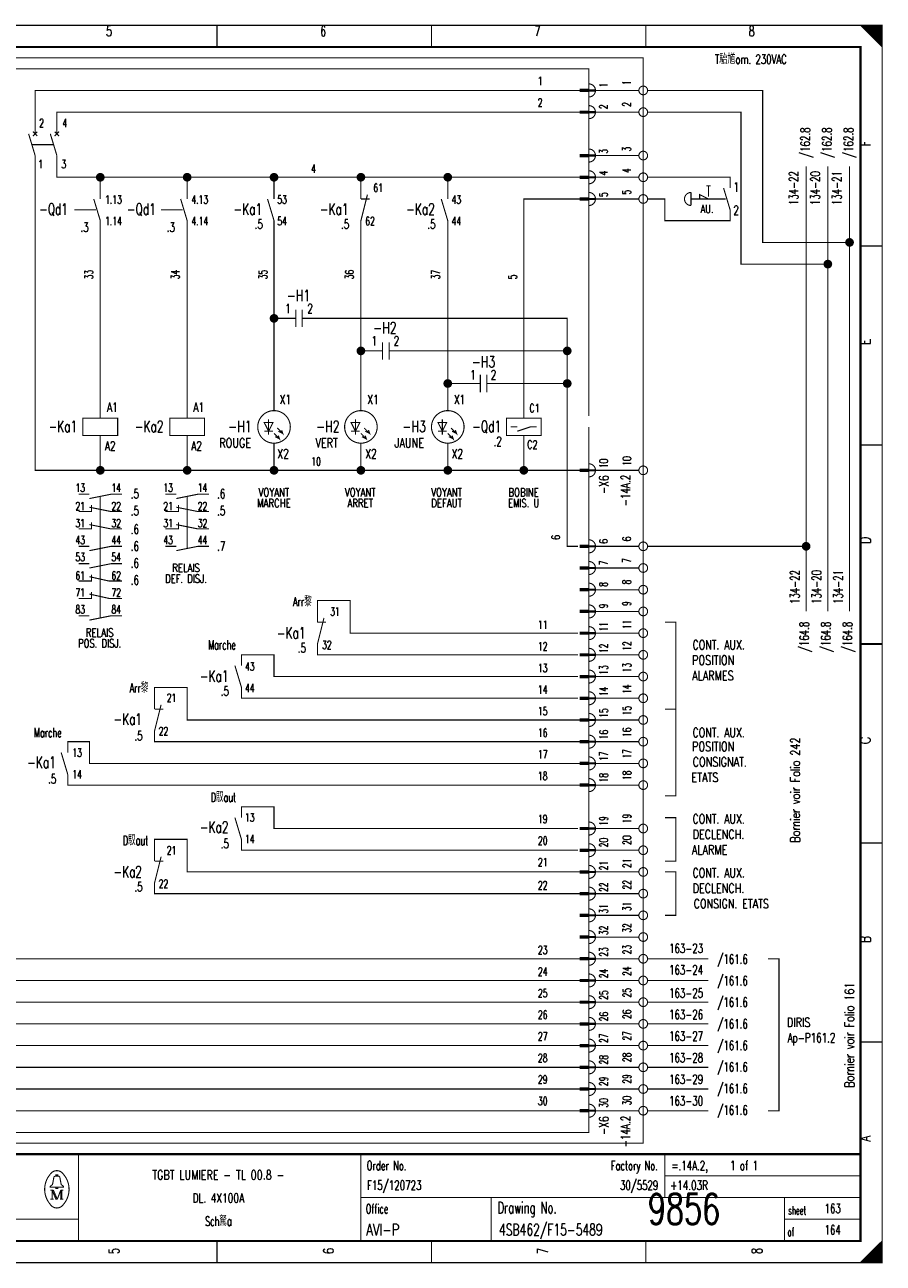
# Model space of a CAD drawing. Header units: centimetres. Extents: x 0 to 491, y -1040 to 69.
# Tile 67 of 181: x 171 to 191, y -640 to -611. Entities that reach past the tile are written whole.
import ezdxf
from ezdxf.enums import TextEntityAlignment as Align

# ---------------------------------------------------------------- set-up
doc = ezdxf.new("R2010")
doc.units = ezdxf.units.CM
doc.header["$MEASUREMENT"] = 0
doc.linetypes.add('GESTRICHELT', pattern=[3.75, 3, -0.75])
doc.layers.get('0').update_dxf_attribs({"color": 9, "linetype": 'CONTINUOUS'})
doc.layers.add('0L', color=7, linetype='CONTINUOUS')
doc.styles.get("Standard").update_dxf_attribs({"font": 'romans.shx', "bigfont": 'TXT.shx'})

# ---------------------------------------------------------------- blocks, each defined once
blk = doc.blocks.new('BCIRCLE_FILLED')
at = {"color": 0, "linetype": 'Continuous', "const_width": 1, "flags": 128}
blk.add_lwpolyline([(0.5, 0, 1), (-0.5, 0, 1)], format="xyb", close=True, dxfattribs=at)

msp = doc.modelspace()

# ---------------------------------------------------------------- linework, layer by layer
at = {"color": 0, "const_width": 0.025, "flags": 128}
for points in [[(150, -625.75), (150, -611.5), (190.5, -611.5), (190.5, -640), (150, -640), (150, -625.75)], [(190, -611.5), (190.5, -612), (190.475, -611.975), (190.475, -611.5), (190.45, -611.5), (190.45, -611.95), (190.425, -611.925), (190.425, -611.5), (190.4, -611.5), (190.4, -611.9), (190.375, -611.875), (190.375, -611.5), (190.35, -611.5), (190.35, -611.85), (190.325, -611.825)], [(190.15, -611.65), (190.15, -611.5), (190.125, -611.5), (190.125, -611.625), (190.1, -611.6), (190.1, -611.5), (190.075, -611.5), (190.075, -611.575), (190.05, -611.55), (190.05, -611.5), (190.025, -611.5), (190.025, -611.525)], [(190.325, -611.825), (190.325, -611.5), (190.3, -611.5), (190.3, -611.8), (190.275, -611.775), (190.275, -611.5), (190.25, -611.5), (190.25, -611.75), (190.225, -611.725), (190.225, -611.5), (190.2, -611.5), (190.2, -611.7), (190.175, -611.675), (190.175, -611.5), (190.15, -611.5)], [(171, -614), (171, -613), (183.55, -613)], [(184.9, -613), (183.9, -613)], [(189.75, -616.5), (187.75, -616.5), (187.75, -613), (185.1, -613)], [(171.5, -614), (171.5, -613.5), (183.55, -613.5)], [(184.9, -613.5), (183.9, -613.5)], [(189.25, -617), (187.25, -617), (187.25, -613.5), (185.1, -613.5)], [(172.5, -621.75), (171, -621.75), (171, -614.5)], [(174.5, -615), (171.5, -615), (171.5, -614.5)], [(184.9, -614.5), (183.9, -614.5)], [(172.5, -615.5), (172.5, -615)], [(174.5, -615.5), (174.5, -615), (176.5, -615)], [(176.5, -615.5), (176.5, -615), (178.5, -615)], [(178.5, -615.5), (178.5, -615), (180.5, -615)], [(180.5, -615.5), (180.5, -615), (183.55, -615)], [(184.9, -615), (183.9, -615)], [(188.75, -625), (188.75, -614.75)], [(189.25, -625), (189.25, -614.75)], [(189.75, -625), (189.75, -614.75)], [(182.25, -620.55), (182.25, -615.5), (183.55, -615.5)], [(184.9, -615.5), (183.9, -615.5)], [(186.3, -615.5), (186.3, -615.4), (186.5, -615.5)], [(172.5, -620.55), (172.5, -616)], [(174.5, -620.55), (174.5, -616)], [(176.5, -620.375), (176.5, -616)], [(178.5, -620.375), (178.5, -616)], [(180.5, -620.375), (180.5, -616)], [(176.7, -618.25), (176.5, -618.25)], [(179.45, -619), (183.25, -619), (183.25, -618.25), (177.45, -618.25)], [(178.7, -619), (178.5, -619)], [(181.7, -619.75), (183.25, -619.75), (183.25, -619)], [(183.55, -634.5), (168.75, -634.5), (168.75, -619.25)], [(183.55, -634), (169.25, -634), (169.25, -619.25)], [(183.55, -633.5), (169.75, -633.5), (169.75, -619.25)], [(183.55, -633), (170.25, -633), (170.25, -619.25)], [(180.95, -619.75), (180.5, -619.75)], [(183.5, -623.5), (183.25, -623.5), (183.25, -619.75)], [(176.475, -620.65), (176.275, -620.65), (176.375, -620.85), (176.475, -620.65)], [(178.475, -620.65), (178.275, -620.65), (178.375, -620.85), (178.475, -620.65)], [(180.475, -620.65), (180.275, -620.65), (180.375, -620.85), (180.475, -620.65)], [(182.25, -620.55), (182.65, -620.55), (182.65, -620.95), (181.85, -620.95), (181.85, -620.55), (182.25, -620.55)], [(174.5, -621.75), (172.5, -621.75), (172.5, -620.95)], [(176.5, -621.75), (174.5, -621.75), (174.5, -620.95)], [(176.5, -620.9), (176.625, -621.025), (176.6, -620.95), (176.625, -621.025), (176.525, -620.975)], [(176.575, -620.775), (176.7, -620.9), (176.675, -620.825), (176.7, -620.9), (176.6, -620.85)], [(178.5, -620.9), (178.625, -621.025), (178.6, -620.95), (178.625, -621.025), (178.525, -620.975)], [(178.575, -620.775), (178.7, -620.9), (178.675, -620.825), (178.7, -620.9), (178.6, -620.85)], [(180.5, -620.9), (180.625, -621.025), (180.6, -620.95), (180.625, -621.025), (180.525, -620.975)], [(180.575, -620.775), (180.7, -620.9), (180.675, -620.825), (180.7, -620.9), (180.6, -620.85)], [(182.1, -620.85), (182.4, -620.75), (182.55, -620.75)], [(183.55, -621.75), (182.25, -621.75), (182.25, -620.95)], [(178.5, -621.75), (176.5, -621.75), (176.5, -621.125)], [(180.5, -621.75), (178.5, -621.75), (178.5, -621.125)], [(182.25, -621.75), (180.5, -621.75), (180.5, -621.125)], [(184.9, -621.75), (183.9, -621.75)], [(172.25, -622.4), (172.75, -622.3), (173, -622.3)], [(174.25, -622.4), (174.75, -622.3), (175, -622.3)], [(183.55, -635), (167.25, -635), (167.25, -622.5), (160.3, -622.5)], [(172, -622.7), (172.3, -622.7), (172.3, -622.55)], [(172.25, -622.6), (172.75, -622.7), (173, -622.7)], [(174, -622.7), (174.3, -622.7), (174.3, -622.55)], [(174.25, -622.6), (174.75, -622.7), (175, -622.7)], [(172, -623.1), (172.3, -623.1), (172.3, -622.95)], [(174, -623.1), (174.3, -623.1), (174.3, -622.95)], [(172.25, -623), (172.75, -623.1), (173, -623.1)], [(174.25, -623), (174.75, -623.1), (175, -623.1)], [(172.25, -623.6), (172.75, -623.5), (173, -623.5)], [(174.25, -623.6), (174.75, -623.5), (175, -623.5)], [(184.9, -623.5), (183.9, -623.5)], [(188.75, -623.5), (185.1, -623.5)], [(172.25, -624), (172.75, -623.9), (173, -623.9)], [(184.9, -624), (183.9, -624)], [(172, -624.3), (172.3, -624.3), (172.3, -624.15)], [(172.25, -624.2), (172.7, -624.3), (173, -624.3)], [(183.55, -635.5), (166.75, -635.5), (166.75, -624.5), (160.8, -624.5)], [(172, -624.7), (172.3, -624.7), (172.3, -624.55)], [(172.25, -624.6), (172.7, -624.7), (173, -624.7)], [(184.9, -624.5), (183.9, -624.5)], [(183.5, -625.5), (178.25, -625.5), (178.25, -624.75), (177.5, -624.75), (177.5, -625.25)], [(172.25, -625.2), (172.75, -625.1), (173, -625.1)], [(184.9, -625), (183.9, -625)], [(185.5, -627.25), (185.75, -627.25), (185.75, -625.25), (185.5, -625.25)], [(184.9, -625.5), (183.9, -625.5)], [(183.5, -626), (177.5, -626), (177.5, -625.75)], [(183.5, -626.5), (176.5, -626.5), (176.5, -626), (175.75, -626), (175.75, -626.25)], [(184.9, -626), (183.9, -626)], [(183.55, -636), (166.25, -636), (166.25, -626.5), (161.3, -626.5)], [(184.9, -626.5), (183.9, -626.5)], [(183.55, -627.5), (174.5, -627.5), (174.5, -626.75), (173.75, -626.75), (173.75, -627.25)], [(183.5, -627), (175.75, -627), (175.75, -626.75)], [(184.9, -627), (183.9, -627)], [(185.5, -627.25), (185.75, -627.25), (185.75, -629.25), (185.5, -629.25)], [(184.9, -627.5), (183.9, -627.5)], [(183.55, -628), (173.75, -628), (173.75, -627.75)], [(183.55, -636.5), (165.75, -636.5), (165.75, -628), (162.5, -628)], [(183.55, -628.5), (172.25, -628.5), (172.25, -628), (171.75, -628), (171.75, -628.25)], [(184.9, -628), (183.9, -628)], [(184.9, -628.5), (183.9, -628.5)], [(183.55, -629), (171.75, -629), (171.75, -628.75)], [(184.9, -629), (183.9, -629)], [(183.5, -630), (176.5, -630), (176.5, -629.5), (175.75, -629.5), (175.75, -629.75)], [(185.5, -629.75), (185.75, -629.75), (185.75, -630.75), (185.5, -630.75)], [(184.9, -630), (183.9, -630)], [(183.55, -631), (174.5, -631), (174.5, -630.25), (173.75, -630.25), (173.75, -630.75)], [(183.5, -630.5), (175.75, -630.5), (175.75, -630.25)], [(184.9, -630.5), (183.9, -630.5)], [(183.55, -631.5), (173.75, -631.5), (173.75, -631.25)], [(184.9, -631), (183.9, -631)], [(185.5, -631), (185.75, -631), (185.75, -632), (185.5, -632)], [(184.9, -631.5), (183.9, -631.5)], [(184.9, -632), (183.9, -632)], [(184.9, -632.5), (183.9, -632.5)], [(184.9, -633), (183.9, -633)], [(186.5, -633), (185.1, -633)], [(187.875, -633), (188.125, -633), (188.125, -636.5), (187.875, -636.5)], [(184.9, -633.5), (183.9, -633.5)], [(186.5, -633.5), (185.1, -633.5)], [(184.9, -634), (183.9, -634)], [(186.5, -634), (185.1, -634)], [(184.9, -634.5), (183.9, -634.5)], [(186.5, -634.5), (185.1, -634.5)], [(184.9, -635), (183.9, -635)], [(186.5, -635), (185.1, -635)], [(184.9, -635.5), (183.9, -635.5)], [(186.5, -635.5), (185.1, -635.5)], [(184.9, -636), (183.9, -636)], [(186.5, -636), (185.1, -636)], [(184.9, -636.5), (183.9, -636.5)], [(186.5, -636.5), (185.1, -636.5)], [(171.48, -638.26), (171.35, -638.26), (171.35, -638.24), (171.4, -638.2), (171.43, -638.04)], [(171.48, -638.01), (171.48, -637.98), (171.52, -637.98), (171.52, -638.01)], [(171.52, -638.26), (171.65, -638.26), (171.65, -638.24), (171.6, -638.2), (171.57, -638.04)], [(171.39, -638.33), (171.39, -638.54), (171.35, -638.54)], [(171.39, -638.33), (171.48, -638.54), (171.51, -638.54)], [(190.475, -639.525), (190.475, -640), (190.45, -640), (190.45, -639.55), (190.425, -639.575), (190.425, -640), (190.4, -640), (190.4, -639.6), (190.375, -639.625), (190.375, -640), (190.35, -640), (190.35, -639.65), (190.325, -639.675), (190.325, -640), (190.3, -640)], [(190.3, -640), (190.3, -639.7), (190.275, -639.725), (190.275, -640), (190.25, -640), (190.25, -639.75), (190.225, -639.775), (190.225, -640), (190.2, -640), (190.2, -639.8), (190.175, -639.825), (190.175, -640), (190.15, -640), (190.15, -639.85), (190.125, -639.875)], [(190.125, -639.875), (190.125, -640), (190.1, -640), (190.1, -639.9), (190.075, -639.925), (190.075, -640), (190.05, -640), (190.05, -639.95), (190.025, -639.975), (190.025, -640)]]:
    msp.add_lwpolyline(points, dxfattribs=at)
at = {"color": 0, "flags": 128}
for points, const_width in [([(150, -611.5), (190.5, -611.5), (190.5, -640), (150, -640)], 0.025), ([(150.5, -612), (190, -612), (190, -639.5), (150.5, -639.5)], 0.05), ([(150.5, -612), (190, -612), (190, -639.5), (150.5, -639.5)], 0.025), ([(183.75, -613.025), (183.55, -613.025), (183.55, -612.975), (183.75, -612.975)], 0.025), ([(183.75, -613.525), (183.55, -613.525), (183.55, -613.475), (183.75, -613.475)], 0.025), ([(183.75, -614.525), (183.55, -614.525), (183.55, -614.475), (183.75, -614.475)], 0.025), ([(183.75, -615.025), (183.55, -615.025), (183.55, -614.975), (183.75, -614.975)], 0.025), ([(183.75, -615.525), (183.55, -615.525), (183.55, -615.475), (183.75, -615.475)], 0.025), ([(172.1, -620.95), (172.9, -620.95), (172.9, -620.55), (172.1, -620.55)], 0.025), ([(174.1, -620.95), (174.9, -620.95), (174.9, -620.55), (174.1, -620.55)], 0.025), ([(183.75, -621.775), (183.55, -621.775), (183.55, -621.725), (183.75, -621.725)], 0.025), ([(183.75, -623.525), (183.55, -623.525), (183.55, -623.475), (183.75, -623.475)], 0.025), ([(183.75, -624.025), (183.55, -624.025), (183.55, -623.975), (183.75, -623.975)], 0.025), ([(183.75, -624.525), (183.55, -624.525), (183.55, -624.475), (183.75, -624.475)], 0.025), ([(183.75, -625.025), (183.55, -625.025), (183.55, -624.975), (183.75, -624.975)], 0.025), ([(183.75, -625.525), (183.55, -625.525), (183.55, -625.475), (183.75, -625.475)], 0.025), ([(183.75, -626.025), (183.55, -626.025), (183.55, -625.975), (183.75, -625.975)], 0.025), ([(183.75, -626.525), (183.55, -626.525), (183.55, -626.475), (183.75, -626.475)], 0.025), ([(183.75, -627.025), (183.55, -627.025), (183.55, -626.975), (183.75, -626.975)], 0.025), ([(183.75, -627.525), (183.55, -627.525), (183.55, -627.475), (183.75, -627.475)], 0.025), ([(183.75, -628.025), (183.55, -628.025), (183.55, -627.975), (183.75, -627.975)], 0.025), ([(183.75, -628.525), (183.55, -628.525), (183.55, -628.475), (183.75, -628.475)], 0.025), ([(183.75, -629.025), (183.55, -629.025), (183.55, -628.975), (183.75, -628.975)], 0.025), ([(183.75, -630.025), (183.55, -630.025), (183.55, -629.975), (183.75, -629.975)], 0.025), ([(183.75, -630.525), (183.55, -630.525), (183.55, -630.475), (183.75, -630.475)], 0.025), ([(183.75, -631.025), (183.55, -631.025), (183.55, -630.975), (183.75, -630.975)], 0.025), ([(183.75, -631.525), (183.55, -631.525), (183.55, -631.475), (183.75, -631.475)], 0.025), ([(183.75, -632.025), (183.55, -632.025), (183.55, -631.975), (183.75, -631.975)], 0.025), ([(183.75, -632.525), (183.55, -632.525), (183.55, -632.475), (183.75, -632.475)], 0.025), ([(183.75, -633.025), (183.55, -633.025), (183.55, -632.975), (183.75, -632.975)], 0.025), ([(183.75, -633.525), (183.55, -633.525), (183.55, -633.475), (183.75, -633.475)], 0.025), ([(183.75, -634.025), (183.55, -634.025), (183.55, -633.975), (183.75, -633.975)], 0.025), ([(183.75, -634.525), (183.55, -634.525), (183.55, -634.475), (183.75, -634.475)], 0.025), ([(183.75, -635.025), (183.55, -635.025), (183.55, -634.975), (183.75, -634.975)], 0.025), ([(183.75, -635.525), (183.55, -635.525), (183.55, -635.475), (183.75, -635.475)], 0.025), ([(183.75, -636.025), (183.55, -636.025), (183.55, -635.975), (183.75, -635.975)], 0.025), ([(183.75, -636.525), (183.55, -636.525), (183.55, -636.475), (183.75, -636.475)], 0.025), ([(171.48, -638.26), (171.52, -638.26), (171.52, -638.29), (171.48, -638.29)], 0.025)]:
    msp.add_lwpolyline(points, close=True, dxfattribs=dict(at, const_width=const_width))
at = {"color": 0}
for points, const_width in [([(175.188, -611.5), (175.188, -612)], 0.025), ([(180.125, -611.5), (180.125, -612)], 0.025), ([(185.062, -611.5), (185.062, -612)], 0.025), ([(183.55, -613), (183.75, -613)], 0.025), ([(183.55, -613.5), (183.75, -613.5)], 0.025), ([(170.85, -614), (171, -614.5)], 0.025), ([(171.05, -613.95), (170.95, -614.05)], 0.025), ([(170.95, -613.95), (171.05, -614.05)], 0.025), ([(171.35, -614), (171.5, -614.5)], 0.025), ([(171.55, -613.95), (171.45, -614.05)], 0.025), ([(171.45, -613.95), (171.55, -614.05)], 0.025), ([(183.55, -614.5), (183.75, -614.5)], 0.025), ([(183.55, -615), (183.75, -615)], 0.025), ([(186.45, -615.2), (186.55, -615.2)], 0.025), ([(186.85, -615.25), (187, -615.75)], 0.025), ([(172.35, -615.5), (172.5, -616)], 0.025), ([(174.35, -615.5), (174.5, -616)], 0.025), ([(176.35, -615.5), (176.5, -616)], 0.025), ([(178.65, -615.4), (178.5, -616)], 0.025), ([(178.5, -615.5), (178.7, -615.5)], 0.025), ([(180.35, -615.5), (180.5, -616)], 0.025), ([(183.55, -615.5), (183.75, -615.5)], 0.025), ([(186.1, -615.35), (186.1, -615.65)], 0.025), ([(190.5, -616.584), (190, -616.584)], 0.025), ([(177, -618.05), (177, -618.45)], 0.025), ([(177.15, -618.05), (177.15, -618.45)], 0.025), ([(177, -618.25), (176.7, -618.25)], 0.025), ([(177.15, -618.25), (177.45, -618.25)], 0.025), ([(179, -619), (178.7, -619)], 0.025), ([(179, -618.8), (179, -619.2)], 0.025), ([(179.15, -618.8), (179.15, -619.2)], 0.025), ([(179.15, -619), (179.45, -619)], 0.025), ([(181.25, -619.55), (181.25, -619.95)], 0.025), ([(181.4, -619.55), (181.4, -619.95)], 0.025), ([(181.25, -619.75), (180.95, -619.75)], 0.025), ([(181.4, -619.75), (181.7, -619.75)], 0.025), ([(176.375, -620.575), (176.375, -620.925)], 0.025), ([(178.375, -620.575), (178.375, -620.925)], 0.025), ([(180.375, -620.575), (180.375, -620.925)], 0.025), ([(176.275, -620.85), (176.475, -620.85)], 0.025), ([(178.275, -620.85), (178.475, -620.85)], 0.025), ([(180.275, -620.85), (180.475, -620.85)], 0.025), ([(181.95, -620.75), (182.1, -620.75)], 0.025), ([(190.5, -621.167), (190, -621.167)], 0.025), ([(183.55, -621.75), (183.75, -621.75)], 0.025), ([(172, -622.3), (172.25, -622.3)], 0.025), ([(174, -622.3), (174.25, -622.3)], 0.025), ([(172, -623.5), (172.25, -623.5)], 0.025), ([(174, -623.5), (174.25, -623.5)], 0.025), ([(183.55, -623.5), (183.75, -623.5)], 0.025), ([(172, -623.9), (172.25, -623.9)], 0.025), ([(183.55, -624), (183.75, -624)], 0.025), ([(183.55, -624.5), (183.75, -624.5)], 0.025), ([(172, -625.1), (172.25, -625.1)], 0.025), ([(177.65, -625.15), (177.5, -625.75)], 0.025), ([(177.5, -625.25), (177.7, -625.25)], 0.025), ([(183.55, -625), (183.75, -625)], 0.025), ([(183.55, -625.5), (183.75, -625.5)], 0.025), ([(190, -625.75), (190.5, -625.75)], 0.05), ([(190.5, -625.75), (190, -625.75)], 0.025), ([(183.55, -626), (183.75, -626)], 0.025), ([(175.6, -626.25), (175.75, -626.75)], 0.025), ([(183.55, -626.5), (183.75, -626.5)], 0.025), ([(173.9, -627.15), (173.75, -627.75)], 0.025), ([(173.75, -627.25), (173.95, -627.25)], 0.025), ([(183.55, -627), (183.75, -627)], 0.025), ([(183.55, -627.5), (183.75, -627.5)], 0.025), ([(183.55, -628), (183.75, -628)], 0.025), ([(171.6, -628.25), (171.75, -628.75)], 0.025), ([(183.55, -628.5), (183.75, -628.5)], 0.025), ([(183.55, -629), (183.75, -629)], 0.025), ([(175.6, -629.75), (175.75, -630.25)], 0.025), ([(183.55, -630), (183.75, -630)], 0.025), ([(190.5, -630.334), (190, -630.334)], 0.025), ([(173.9, -630.65), (173.75, -631.25)], 0.025), ([(183.55, -630.5), (183.75, -630.5)], 0.025), ([(173.75, -630.75), (173.95, -630.75)], 0.025), ([(183.55, -631), (183.75, -631)], 0.025), ([(183.55, -631.5), (183.75, -631.5)], 0.025), ([(183.55, -632), (183.75, -632)], 0.025), ([(183.55, -632.5), (183.75, -632.5)], 0.025), ([(183.55, -633), (183.75, -633)], 0.025), ([(183.55, -633.5), (183.75, -633.5)], 0.025), ([(183.55, -634), (183.75, -634)], 0.025), ([(183.55, -634.5), (183.75, -634.5)], 0.025), ([(190.5, -634.917), (190, -634.917)], 0.025), ([(183.55, -635), (183.75, -635)], 0.025), ([(183.55, -635.5), (183.75, -635.5)], 0.025), ([(183.55, -636), (183.75, -636)], 0.025), ([(183.55, -636.5), (183.75, -636.5)], 0.025), ([(190, -637.5), (150.5, -637.5)], 0.05), ([(172, -637.5), (172, -639.5)], 0.025), ([(178.5, -637.5), (178.5, -639.5)], 0.025), ([(185.5, -637.5), (185.5, -638.5)], 0.025), ([(171.46, -638.01), (171.55, -638.01)], 0.025), ([(185.5, -638), (190, -638)], 0.025), ([(171.35, -638.33), (171.42, -638.33)], 0.025), ([(171.42, -638.33), (171.51, -638.54)], 0.025), ([(171.51, -638.54), (171.59, -638.33)], 0.025), ([(171.59, -638.54), (171.59, -638.33)], 0.025), ([(171.59, -638.33), (171.65, -638.33)], 0.025), ([(171.61, -638.33), (171.61, -638.54)], 0.025), ([(171.39, -638.54), (171.43, -638.54)], 0.025), ([(171.65, -638.54), (171.57, -638.54)], 0.025), ([(178.5, -638.5), (190, -638.5)], 0.025), ([(181.5, -638.5), (181.5, -639.5)], 0.025), ([(188.25, -638.5), (188.25, -639.5)], 0.025), ([(150.5, -639), (172, -639)], 0.025), ([(188.25, -639), (190, -639)], 0.025), ([(175.188, -640), (175.188, -639.5)], 0.025), ([(180.125, -640), (180.125, -639.5)], 0.025), ([(185.062, -640), (185.062, -639.5)], 0.025), ([(190.5, -639.5), (190, -640)], 0.025)]:
    msp.add_lwpolyline(points, dxfattribs=dict(at, const_width=const_width))
at = {"color": 0, "linetype": 'GESTRICHELT', "const_width": 0.025, "flags": 128}
for points in [[(156.75, -612.25), (185, -612.25), (185, -637.25), (162.5, -637.25), (162.5, -633.5), (156.75, -633.5), (156.75, -612.25)], [(157, -615), (165, -615), (165, -612.5), (183.75, -612.5), (183.75, -617.5)], [(183.75, -620.75), (183.75, -637), (165, -637), (165, -631.75), (157, -631.75), (157, -615)], [(187, -615.25), (187, -615), (185.1, -615)], [(187, -615.75), (187, -616), (185.5, -616), (185.5, -615.5), (185.1, -615.5)]]:
    msp.add_lwpolyline(points, dxfattribs=at)
at = {"color": 0, "const_width": 0.025, "flags": 128}
for points in [[(183.75, -613.15, 1), (183.75, -612.85, 1)], [(183.75, -613.65, 1), (183.75, -613.35, 1)], [(183.75, -614.65, 1), (183.75, -614.35, 1)], [(183.75, -615.15, 1), (183.75, -614.85, 1)], [(183.75, -615.65, 1), (183.75, -615.35, 1)], [(186.1, -615.35, 1), (186.1, -615.65, 1)], [(183.75, -621.9, 1), (183.75, -621.6, 1)], [(183.75, -623.65, 1), (183.75, -623.35, 1)], [(183.75, -624.15, 1), (183.75, -623.85, 1)], [(183.75, -624.65, 1), (183.75, -624.35, 1)], [(183.75, -625.15, 1), (183.75, -624.85, 1)], [(183.75, -625.65, 1), (183.75, -625.35, 1)], [(183.75, -626.15, 1), (183.75, -625.85, 1)], [(183.75, -626.65, 1), (183.75, -626.35, 1)], [(183.75, -627.15, 1), (183.75, -626.85, 1)], [(183.75, -627.65, 1), (183.75, -627.35, 1)], [(183.75, -628.15, 1), (183.75, -627.85, 1)], [(183.75, -628.65, 1), (183.75, -628.35, 1)], [(183.75, -629.15, 1), (183.75, -628.85, 1)], [(183.75, -630.15, 1), (183.75, -629.85, 1)], [(183.75, -630.65, 1), (183.75, -630.35, 1)], [(183.75, -631.15, 1), (183.75, -630.85, 1)], [(183.75, -631.65, 1), (183.75, -631.35, 1)], [(183.75, -632.15, 1), (183.75, -631.85, 1)], [(183.75, -632.65, 1), (183.75, -632.35, 1)], [(183.75, -633.15, 1), (183.75, -632.85, 1)], [(183.75, -633.65, 1), (183.75, -633.35, 1)], [(183.75, -634.15, 1), (183.75, -633.85, 1)], [(183.75, -634.65, 1), (183.75, -634.35, 1)], [(183.75, -635.15, 1), (183.75, -634.85, 1)], [(183.75, -635.65, 1), (183.75, -635.35, 1)], [(183.75, -636.15, 1), (183.75, -635.85, 1)], [(183.75, -636.65, 1), (183.75, -636.35, 1)], [(171.35, -637.961, 0.373815), (171.349, -638.658, 0.373815)], [(171.649, -637.96, 0.530775), (171.351, -637.959, 0.530775)], [(171.46, -638.01, 0.414214), (171.43, -638.04, 0.414214)], [(171.57, -638.04, 0.414214), (171.54, -638.01, 0.414214)], [(171.65, -638.66, 0.378582), (171.646, -637.956, 0.378582)], [(171.35, -638.66, 0.532213), (171.649, -638.661, 0.532213)]]:
    msp.add_lwpolyline(points, format="xyb", dxfattribs=at)
for points in [[(185.1, -613, 1), (184.9, -613, 1)], [(185.1, -613.5, 1), (184.9, -613.5, 1)], [(185.1, -614.5, 1), (184.9, -614.5, 1)], [(185.1, -615, 1), (184.9, -615, 1)], [(185.1, -615.5, 1), (184.9, -615.5, 1)], [(176.875, -620.75, 1), (176.125, -620.75, 1)], [(178.875, -620.75, 1), (178.125, -620.75, 1)], [(180.875, -620.75, 1), (180.125, -620.75, 1)], [(185.1, -621.75, 1), (184.9, -621.75, 1)], [(185.1, -623.5, 1), (184.9, -623.5, 1)], [(185.1, -624, 1), (184.9, -624, 1)], [(185.1, -624.5, 1), (184.9, -624.5, 1)], [(185.1, -625, 1), (184.9, -625, 1)], [(185.1, -625.5, 1), (184.9, -625.5, 1)], [(185.1, -626, 1), (184.9, -626, 1)], [(185.1, -626.5, 1), (184.9, -626.5, 1)], [(185.1, -627, 1), (184.9, -627, 1)], [(185.1, -627.5, 1), (184.9, -627.5, 1)], [(185.1, -628, 1), (184.9, -628, 1)], [(185.1, -628.5, 1), (184.9, -628.5, 1)], [(185.1, -629, 1), (184.9, -629, 1)], [(185.1, -630, 1), (184.9, -630, 1)], [(185.1, -630.5, 1), (184.9, -630.5, 1)], [(185.1, -631, 1), (184.9, -631, 1)], [(185.1, -631.5, 1), (184.9, -631.5, 1)], [(185.1, -632, 1), (184.9, -632, 1)], [(185.1, -632.5, 1), (184.9, -632.5, 1)], [(185.1, -633, 1), (184.9, -633, 1)], [(185.1, -633.5, 1), (184.9, -633.5, 1)], [(185.1, -634, 1), (184.9, -634, 1)], [(185.1, -634.5, 1), (184.9, -634.5, 1)], [(185.1, -635, 1), (184.9, -635, 1)], [(185.1, -635.5, 1), (184.9, -635.5, 1)], [(185.1, -636, 1), (184.9, -636, 1)], [(185.1, -636.5, 1), (184.9, -636.5, 1)]]:
    msp.add_lwpolyline(points, format="xyb", close=True, dxfattribs=at)
at = {"color": 0, "linetype": 'GESTRICHELT', "const_width": 0.025}
for points in [[(170.925, -614.25), (171.425, -614.25)], [(186.5, -615.2), (186.5, -615.45)], [(186.7, -615.5), (186.1, -615.5)], [(186.4, -615.5), (186.9, -615.5)], [(171.9, -615.75), (172.4, -615.75)], [(173.9, -615.75), (174.4, -615.75)], [(183.75, -620.5), (183.75, -617)], [(172.5, -623.55), (172.5, -622.35)], [(174.5, -623.55), (174.5, -622.35)], [(172.5, -625.15), (172.5, -623.1)]]:
    msp.add_lwpolyline(points, dxfattribs=at)
at = {"layer": '0L', "color": 0}
for points in [[(183.895, -612.975), (183.755, -612.975), (183.895, -613.025), (183.755, -613.025)], [(183.895, -613.475), (183.755, -613.475), (183.895, -613.525), (183.755, -613.525)], [(183.895, -614.475), (183.755, -614.475), (183.895, -614.525), (183.755, -614.525)], [(183.895, -614.975), (183.755, -614.975), (183.895, -615.025), (183.755, -615.025)], [(183.895, -615.475), (183.755, -615.475), (183.895, -615.525), (183.755, -615.525)], [(183.895, -621.725), (183.755, -621.725), (183.895, -621.775), (183.755, -621.775)], [(183.895, -623.475), (183.755, -623.475), (183.895, -623.525), (183.755, -623.525)], [(183.895, -623.975), (183.755, -623.975), (183.895, -624.025), (183.755, -624.025)], [(183.895, -624.475), (183.755, -624.475), (183.895, -624.525), (183.755, -624.525)], [(183.895, -624.975), (183.755, -624.975), (183.895, -625.025), (183.755, -625.025)], [(183.895, -625.475), (183.755, -625.475), (183.895, -625.525), (183.755, -625.525)], [(183.895, -625.975), (183.755, -625.975), (183.895, -626.025), (183.755, -626.025)], [(183.895, -626.475), (183.755, -626.475), (183.895, -626.525), (183.755, -626.525)], [(183.895, -626.975), (183.755, -626.975), (183.895, -627.025), (183.755, -627.025)], [(183.895, -627.475), (183.755, -627.475), (183.895, -627.525), (183.755, -627.525)], [(183.895, -627.975), (183.755, -627.975), (183.895, -628.025), (183.755, -628.025)], [(183.895, -628.475), (183.755, -628.475), (183.895, -628.525), (183.755, -628.525)], [(183.895, -628.975), (183.755, -628.975), (183.895, -629.025), (183.755, -629.025)], [(183.895, -629.975), (183.755, -629.975), (183.895, -630.025), (183.755, -630.025)], [(183.895, -630.475), (183.755, -630.475), (183.895, -630.525), (183.755, -630.525)], [(183.895, -630.975), (183.755, -630.975), (183.895, -631.025), (183.755, -631.025)], [(183.895, -631.475), (183.755, -631.475), (183.895, -631.525), (183.755, -631.525)], [(183.895, -631.975), (183.755, -631.975), (183.895, -632.025), (183.755, -632.025)], [(183.895, -632.475), (183.755, -632.475), (183.895, -632.525), (183.755, -632.525)], [(183.895, -632.975), (183.755, -632.975), (183.895, -633.025), (183.755, -633.025)], [(183.895, -633.475), (183.755, -633.475), (183.895, -633.525), (183.755, -633.525)], [(183.895, -633.975), (183.755, -633.975), (183.895, -634.025), (183.755, -634.025)], [(183.895, -634.475), (183.755, -634.475), (183.895, -634.525), (183.755, -634.525)], [(183.895, -634.975), (183.755, -634.975), (183.895, -635.025), (183.755, -635.025)], [(183.895, -635.475), (183.755, -635.475), (183.895, -635.525), (183.755, -635.525)], [(183.895, -635.975), (183.755, -635.975), (183.895, -636.025), (183.755, -636.025)], [(183.895, -636.475), (183.755, -636.475), (183.895, -636.525), (183.755, -636.525)]]:
    msp.add_solid(points, dxfattribs=at)

# ---------------------------------------------------------------- block references
at = {"color": 0, "xscale": 0.1, "yscale": 0.1, "zscale": 0.1}
for p in [(172.5, -615), (174.5, -615), (176.5, -615), (178.5, -615), (180.5, -615), (189.75, -616.5), (189.25, -617), (176.5, -618.25), (178.5, -619), (183.25, -619), (180.5, -619.75), (183.25, -619.75), (172.5, -621.75), (174.5, -621.75), (176.5, -621.75), (178.5, -621.75), (180.5, -621.75), (182.25, -621.75), (188.75, -623.5)]:
    msp.add_blockref('BCIRCLE_FILLED', p, dxfattribs=at)

# ---------------------------------------------------------------- texts
at = {"color": 0}
for s, height, width, p in [('5', 0.238, 0.672, (172.699, -611.514)), ('6', 0.238, 0.672, (177.632, -611.514)), ('7', 0.238, 0.672, (182.566, -611.514)), ('8', 0.238, 0.672, (187.499, -611.514)), ('AU.', 0.1905, 0.738667, (186.47, -615.632)), ('-H1', 0.2619, 0.709333, (177.064, -617.591)), ('-H2', 0.2619, 0.709333, (179.052, -618.336)), ('-H3', 0.2619, 0.709333, (181.323, -619.117)), ('MARCHE', 0.1905, 0.76, (176.497, -622.41)), ('VOYANT', 0.1905, 0.76, (176.497, -622.162)), ('VOYANT', 0.1905, 0.76, (178.484, -622.162)), ('ARRET', 0.1905, 0.76, (178.484, -622.41)), ('VOYANT', 0.1905, 0.76, (180.472, -622.162)), ('DEFAUT', 0.1905, 0.76, (180.472, -622.41)), ('BOBINE', 0.1905, 0.76, (182.246, -622.162)), ('EMIS. U', 0.1905, 0.741714, (182.246, -622.41)), ('RELAIS', 0.1905, 0.76, (174.474, -623.901)), ('DEF. DISJ.', 0.1905, 0.7408, (174.474, -624.15)), ('RELAIS', 0.1905, 0.76, (172.486, -625.392)), ('POS. DISJ.', 0.1905, 0.7408, (172.486, -625.64)), ('TGBT LUMIERE - TL 00.8 -', 0.21431, 0.754667, (175.219, -637.871)), ('DL. 4X100A', 0.2143, 0.712, (175.219, -638.403)), ('Sch駑a', 0.2143, 0.626667, (175.219, -638.936))]:
    msp.add_text(s, height=height, dxfattribs=dict(at, width=width)).set_placement(p, align=Align.TOP_CENTER)
for s, height, width, p in [('T駘馗om. 230VAC', 0.21431, 0.669867, (186.652, -612.175)), ('1', 0.191, 0.672, (182.571, -612.686)), ('2', 0.191, 0.672, (182.571, -613.183)), ('1', 0.191, 0.672, (171.071, -614.602)), ('3', 0.191, 0.672, (171.604, -614.602)), ('4', 0.191, 0.672, (177.353, -614.709)), ('1', 0.214, 0.672, (187.078, -615.12)), ('1.13', 0.1905, 0.678, (172.61, -615.419)), ('4.13', 0.1905, 0.678, (174.597, -615.419)), ('53', 0.1905, 0.672, (176.577, -615.419)), ('43', 0.1905, 0.672, (180.588, -615.419)), ('2', 0.214, 0.672, (187.078, -615.653)), ('1.14', 0.1905, 0.678, (172.61, -615.915)), ('4.14', 0.1905, 0.678, (174.597, -615.915)), ('54', 0.1905, 0.672, (176.577, -615.915)), ('62', 0.1905, 0.672, (178.601, -615.915)), ('44', 0.1905, 0.672, (180.588, -615.915)), ('A2', 0.2143, 0.716, (172.604, -621.083)), ('A2', 0.2143, 0.716, (174.591, -621.083)), ('X2', 0.2143, 0.716, (176.579, -621.261)), ('X2', 0.2143, 0.716, (178.602, -621.261)), ('X2', 0.2143, 0.716, (180.589, -621.261)), ('C2', 0.1905, 0.716, (182.328, -621.062)), ('10', 0.1905, 0.672, (177.358, -621.452)), ('13', 0.1905, 0.672, (171.928, -622.056)), ('13', 0.1905, 0.672, (173.951, -622.056)), ('.5', 0.2143, 0.684, (173.203, -622.183)), ('.5', 0.2143, 0.684, (173.203, -622.183)), ('.6', 0.2143, 0.684, (175.191, -622.183)), ('.6', 0.2143, 0.684, (175.191, -622.183)), ('21', 0.1905, 0.672, (171.928, -622.481)), ('.5', 0.2143, 0.684, (173.203, -622.574)), ('.5', 0.2143, 0.684, (173.203, -622.574)), ('21', 0.1905, 0.672, (173.951, -622.481)), ('.5', 0.2143, 0.684, (175.191, -622.574)), ('.5', 0.2143, 0.684, (175.191, -622.574)), ('31', 0.1905, 0.672, (171.928, -622.872)), ('31', 0.1905, 0.672, (173.951, -622.872)), ('43', 0.1905, 0.672, (171.928, -623.262)), ('.6', 0.2143, 0.684, (173.203, -623)), ('.6', 0.2143, 0.684, (173.203, -623)), ('43', 0.1905, 0.672, (173.951, -623.262)), ('.6', 0.2143, 0.684, (173.203, -623.39)), ('.6', 0.2143, 0.684, (173.203, -623.39)), ('.7', 0.2143, 0.684, (175.191, -623.39)), ('.7', 0.2143, 0.684, (175.191, -623.39)), ('53', 0.1905, 0.672, (171.928, -623.653)), ('.6', 0.2143, 0.684, (173.203, -623.78)), ('.6', 0.2143, 0.684, (173.203, -623.78)), ('61', 0.1905, 0.672, (171.928, -624.079)), ('.6', 0.2143, 0.684, (173.203, -624.171)), ('.6', 0.2143, 0.684, (173.203, -624.171)), ('71', 0.1905, 0.672, (171.928, -624.469)), ('83', 0.1905, 0.672, (171.928, -624.859)), ('11', 0.1905, 0.672, (182.576, -625.214)), ('32', 0.1905, 0.672, (177.607, -625.676)), ('12', 0.1905, 0.672, (182.576, -625.711)), ('CONT. AUX.', 0.2143, 0.7408, (186.135, -625.662)), ('POSITION', 0.2143, 0.76, (186.125, -626.016)), ('43', 0.1905, 0.672, (175.832, -626.173)), ('13', 0.1905, 0.672, (182.576, -626.208)), ('ALARMES', 0.2143, 0.76, (186.125, -626.371)), ('44', 0.1905, 0.672, (175.832, -626.67)), ('14', 0.1905, 0.672, (182.576, -626.705)), ('15', 0.1905, 0.672, (182.576, -627.202)), ('22', 0.1905, 0.672, (173.845, -627.663)), ('16', 0.1905, 0.672, (182.576, -627.699)), ('CONT. AUX.', 0.2143, 0.7408, (186.135, -627.685)), ('POSITION', 0.2143, 0.76, (186.125, -628.004)), ('13', 0.1905, 0.672, (171.857, -628.16)), ('17', 0.1905, 0.672, (182.576, -628.196)), ('CONSIGNAT.', 0.2143, 0.7536, (186.14, -628.359)), ('14', 0.1905, 0.672, (171.857, -628.657)), ('18', 0.1905, 0.672, (182.576, -628.693)), ('ETATS', 0.2143, 0.76, (186.11, -628.714)), ('13', 0.1905, 0.672, (175.832, -629.651)), ('19', 0.1905, 0.672, (182.576, -629.686)), ('CONT. AUX.', 0.2143, 0.7408, (186.135, -629.672)), ('DECLENCH.', 0.2143, 0.752889, (186.137, -630.027)), ('14', 0.1905, 0.672, (175.832, -630.148)), ('20', 0.1905, 0.672, (182.576, -630.183)), ('ALARME', 0.2143, 0.76, (186.119, -630.382)), ('21', 0.1905, 0.672, (182.576, -630.68)), ('CONT. AUX.', 0.2143, 0.7408, (186.135, -630.914)), ('22', 0.1905, 0.672, (173.845, -631.177)), ('22', 0.1905, 0.672, (182.576, -631.212)), ('DECLENCH.', 0.2143, 0.752889, (186.137, -631.269)), ('CONSIGN. ETATS', 0.21431, 0.750857, (186.161, -631.624)), ('23', 0.1905, 0.672, (182.576, -632.703)), ('/161.6', 0.2143, 0.68, (186.708, -632.902)), ('24', 0.1905, 0.672, (182.576, -633.2)), ('/161.6', 0.2143, 0.68, (186.708, -633.399)), ('25', 0.1905, 0.672, (182.576, -633.697)), ('/161.6', 0.2143, 0.68, (186.708, -633.896)), ('26', 0.1905, 0.672, (182.576, -634.194)), ('/161.6', 0.2143, 0.68, (186.708, -634.393)), ('DIRIS', 0.2143, 0.76, (188.306, -634.357)), ('27', 0.1905, 0.672, (182.576, -634.691)), ('/161.6', 0.2143, 0.68, (186.708, -634.889)), ('Ap-P161.2', 0.2143, 0.688889, (188.323, -634.712)), ('28', 0.1905, 0.672, (182.576, -635.188)), ('/161.6', 0.2143, 0.68, (186.708, -635.386)), ('29', 0.1905, 0.672, (182.576, -635.684)), ('/161.6', 0.2143, 0.68, (186.708, -635.883)), ('30', 0.1905, 0.672, (182.576, -636.181)), ('/161.6', 0.2143, 0.68, (186.708, -636.38)), ('Order No.', 0.2143, 0.656889, (178.633, -637.658)), ('=.14A.2,    1 of 1', 0.21431, 0.682222, (185.65, -637.658)), ('Office', 0.2143, 0.626667, (178.615, -638.652)), ('Drawing No.', 0.26194, 0.646545, (181.643, -638.602)), ('sheet', 0.1905, 0.6, (188.338, -638.701)), ('of', 0.1905, 0.6, (188.323, -639.198))]:
    msp.add_text(s, height=height, dxfattribs=dict(at, width=width)).set_placement(p, align=Align.TOP_LEFT)
for s, height, width, p in [('1', 0.191, 0.672, (183.99, -612.934)), ('2', 0.191, 0.672, (183.99, -613.431)), ('/162.8', 0.2143, 0.68, (188.624, -614.553)), ('/162.8', 0.2143, 0.68, (189.121, -614.553)), ('/162.8', 0.2143, 0.68, (189.618, -614.553)), ('3', 0.191, 0.672, (183.99, -614.46)), ('F', 0.238, 0.76, (189.991, -614.283)), ('4', 0.191, 0.672, (183.99, -614.957)), ('5', 0.191, 0.672, (183.99, -615.454)), ('E', 0.238, 0.76, (189.991, -618.861)), ('10', 0.1905, 0.672, (183.995, -621.701)), ('6', 0.191, 0.672, (183.99, -623.44)), ('D', 0.238, 0.76, (189.992, -623.44)), ('7', 0.191, 0.672, (183.99, -623.937)), ('8', 0.191, 0.672, (183.99, -624.434)), ('9', 0.191, 0.672, (183.99, -624.93)), ('11', 0.1905, 0.672, (183.995, -625.463)), ('12', 0.1905, 0.672, (183.995, -625.96)), ('13', 0.1905, 0.672, (183.995, -626.457)), ('14', 0.1905, 0.672, (183.995, -626.953)), ('15', 0.1905, 0.672, (183.995, -627.45)), ('16', 0.1905, 0.672, (183.995, -627.947)), ('C', 0.238, 0.76, (189.992, -628.054)), ('17', 0.1905, 0.672, (183.995, -628.444)), ('Bornier voir Folio 242', 0.21431, 0.76, (188.394, -630.325)), ('18', 0.1905, 0.672, (183.995, -628.941)), ('19', 0.1905, 0.672, (183.995, -629.935)), ('20', 0.1905, 0.672, (183.995, -630.432)), ('21', 0.1905, 0.672, (183.995, -630.964)), ('22', 0.1905, 0.672, (183.995, -631.461)), ('31', 0.1905, 0.672, (183.995, -631.958)), ('32', 0.1905, 0.672, (183.995, -632.455)), ('B', 0.238, 0.76, (189.991, -632.632)), ('23', 0.1905, 0.672, (183.995, -632.952)), ('24', 0.1905, 0.672, (183.995, -633.448)), ('25', 0.1905, 0.672, (183.995, -633.945)), ('Bornier voir Folio 161', 0.21431, 0.76, (189.64, -635.969)), ('26', 0.1905, 0.672, (183.995, -634.442)), ('27', 0.1905, 0.672, (183.995, -634.939)), ('28', 0.1905, 0.672, (183.995, -635.436)), ('29', 0.1905, 0.672, (183.995, -635.933)), ('30', 0.1905, 0.672, (183.995, -636.43)), ('A', 0.238, 0.76, (189.991, -637.211))]:
    msp.add_text(s, height=height, rotation=90, dxfattribs=dict(at, width=width)).set_placement(p, align=Align.TOP_LEFT)
for s, height, width, p in [('1', 0.191, 0.672, (184.771, -612.879)), ('2', 0.191, 0.672, (184.771, -613.376)), ('3', 0.191, 0.672, (184.771, -614.405)), ('4', 0.191, 0.672, (184.771, -614.902)), ('5', 0.191, 0.672, (184.771, -615.399)), ('33', 0.1905, 0.672, (172.389, -617.351)), ('34', 0.1905, 0.672, (174.377, -617.351)), ('35', 0.1905, 0.672, (176.4, -617.351)), ('36', 0.1905, 0.672, (178.388, -617.351)), ('37', 0.1905, 0.672, (180.375, -617.351)), ('5', 0.191, 0.672, (182.145, -617.351)), ('10', 0.1905, 0.672, (184.776, -621.646)), ('6', 0.191, 0.672, (183.139, -623.349)), ('6', 0.191, 0.672, (184.771, -623.385)), ('7', 0.191, 0.672, (184.771, -623.882)), ('8', 0.191, 0.672, (184.771, -624.379)), ('134-22', 0.2143, 0.676, (188.663, -624.828)), ('134-20', 0.2143, 0.676, (189.16, -624.828)), ('134-21', 0.2143, 0.676, (189.657, -624.828)), ('9', 0.191, 0.672, (184.771, -624.876)), ('11', 0.1905, 0.672, (184.776, -625.408)), ('12', 0.1905, 0.672, (184.776, -625.905)), ('13', 0.1905, 0.672, (184.776, -626.402)), ('14', 0.1905, 0.672, (184.776, -626.899)), ('15', 0.1905, 0.672, (184.776, -627.395)), ('16', 0.1905, 0.672, (184.776, -627.892)), ('17', 0.1905, 0.672, (184.776, -628.389)), ('18', 0.1905, 0.672, (184.776, -628.886)), ('19', 0.1905, 0.672, (184.776, -629.88)), ('20', 0.1905, 0.672, (184.776, -630.377)), ('21', 0.1905, 0.672, (184.776, -630.909)), ('22', 0.1905, 0.672, (184.776, -631.406)), ('31', 0.1905, 0.672, (184.776, -631.903)), ('32', 0.1905, 0.672, (184.776, -632.4)), ('23', 0.1905, 0.672, (184.776, -632.897)), ('24', 0.1905, 0.672, (184.776, -633.394)), ('25', 0.1905, 0.672, (184.776, -633.891)), ('26', 0.1905, 0.672, (184.776, -634.387)), ('27', 0.1905, 0.672, (184.776, -634.884)), ('28', 0.1905, 0.672, (184.776, -635.381)), ('29', 0.1905, 0.672, (184.776, -635.878)), ('30', 0.1905, 0.672, (184.776, -636.375))]:
    msp.add_text(s, height=height, rotation=90, dxfattribs=dict(at, width=width)).set_placement(p, align=Align.BOTTOM_LEFT)
for s, height, width, p in [('2', 0.191, 0.672, (171.093, -613.904)), ('4', 0.191, 0.672, (171.626, -613.904)), ('61', 0.1905, 0.672, (178.787, -615.394)), ('2', 0.214, 0.672, (177.269, -618.194)), ('2', 0.214, 0.672, (179.256, -618.939)), ('2', 0.214, 0.672, (181.492, -619.72)), ('X1', 0.2143, 0.716, (176.628, -620.288)), ('X1', 0.2143, 0.716, (178.651, -620.288)), ('X1', 0.2143, 0.716, (180.639, -620.288)), ('A1', 0.2143, 0.716, (172.653, -620.466)), ('A1', 0.2143, 0.716, (174.641, -620.466)), ('C1', 0.1905, 0.716, (182.378, -620.47)), ('31', 0.1905, 0.672, (177.793, -625.155)), ('21', 0.1905, 0.672, (174.031, -627.142)), ('21', 0.1905, 0.672, (174.031, -630.656)), ('F15/120723', 0.2143, 0.6832, (178.639, -638.389)), ('+14.03R', 0.2143, 0.691429, (185.619, -638.389)), ('9856', 0.7, 0.6928, (185.108, -639.322)), ('163', 0.2143, 0.672, (189.177, -638.921)), ('AVI-P', 0.2619, 0.7472, (178.624, -639.449)), ('4SB462/F15-5489', 0.26194, 0.6928, (181.679, -639.449)), ('164', 0.2143, 0.672, (189.177, -639.418))]:
    msp.add_text(s, height=height, dxfattribs=dict(at, width=width)).set_placement(p, align=Align.BOTTOM_LEFT)
for s, width, p in [('134-22', 0.676, (188.635, -614.858)), ('134-20', 0.676, (189.132, -614.858)), ('134-21', 0.676, (189.629, -614.858)), ('-14A.2', 0.694667, (184.766, -621.85)), ('-14A.2', 0.694667, (184.766, -636.614))]:
    msp.add_text(s, height=0.2143, rotation=90, dxfattribs=dict(at, width=width)).set_placement(p, align=Align.BOTTOM_RIGHT)
for s, height, width, p in [('-Qd1', 0.2619, 0.682, (171.756, -615.603)), ('-Qd1', 0.2619, 0.682, (173.779, -615.603)), ('-Ka1', 0.2619, 0.682, (176.229, -615.603)), ('-Ka1', 0.2619, 0.682, (178.216, -615.603)), ('-Ka2', 0.2619, 0.682, (180.204, -615.603)), ('.3', 0.2143, 0.684, (172.232, -616.043)), ('.3', 0.2143, 0.684, (172.232, -616.043)), ('.3', 0.2143, 0.684, (174.22, -616.043)), ('.3', 0.2143, 0.684, (174.22, -616.043)), ('.5', 0.2143, 0.684, (176.243, -615.972)), ('.5', 0.2143, 0.684, (176.243, -615.972)), ('.5', 0.2143, 0.684, (178.23, -615.972)), ('.5', 0.2143, 0.684, (178.23, -615.972)), ('.5', 0.2143, 0.684, (180.218, -615.972)), ('.5', 0.2143, 0.684, (180.218, -615.972)), ('-Ka1', 0.2619, 0.682, (171.97, -620.607)), ('-Ka2', 0.2619, 0.682, (173.957, -620.607)), ('-H1', 0.2619, 0.709333, (175.985, -620.607)), ('-H2', 0.2619, 0.709333, (178.009, -620.607)), ('-H3', 0.2619, 0.709333, (179.996, -620.607)), ('-Qd1', 0.2619, 0.682, (181.729, -620.607)), ('.2', 0.2143, 0.684, (181.744, -620.977)), ('.2', 0.2143, 0.684, (181.744, -620.977)), ('ROUGE', 0.2143, 0.76, (175.974, -621.012)), ('VERT', 0.2143, 0.76, (177.969, -621.012)), ('JAUNE', 0.2143, 0.76, (179.952, -621.012)), ('14', 0.1905, 0.672, (172.976, -622.056)), ('14', 0.1905, 0.672, (174.963, -622.056)), ('22', 0.1905, 0.672, (172.976, -622.481)), ('22', 0.1905, 0.672, (174.963, -622.481)), ('32', 0.1905, 0.672, (172.976, -622.872)), ('32', 0.1905, 0.672, (174.963, -622.872)), ('44', 0.1905, 0.672, (172.976, -623.262)), ('44', 0.1905, 0.672, (174.963, -623.262)), ('54', 0.1905, 0.672, (172.976, -623.653)), ('62', 0.1905, 0.672, (172.976, -624.079)), ('72', 0.1905, 0.672, (172.976, -624.469)), ('Arr黎', 0.2143, 0.632, (177.369, -624.668)), ('84', 0.1905, 0.672, (172.976, -624.859)), ('-Ka1', 0.2619, 0.682, (177.222, -625.363)), ('Marche', 0.2143, 0.626667, (175.622, -625.662)), ('.5', 0.2143, 0.684, (177.237, -625.733)), ('.5', 0.2143, 0.684, (177.237, -625.733)), ('-Ka1', 0.2619, 0.682, (175.448, -626.357)), ('Arr黎', 0.2143, 0.632, (173.607, -626.655)), ('.5', 0.2143, 0.684, (175.462, -626.726)), ('.5', 0.2143, 0.684, (175.462, -626.726)), ('-Ka1', 0.2619, 0.682, (173.46, -627.351)), ('Marche', 0.2143, 0.626667, (171.611, -627.685)), ('.5', 0.2143, 0.684, (173.474, -627.756)), ('.5', 0.2143, 0.684, (173.474, -627.756)), ('-Ka1', 0.2619, 0.682, (171.473, -628.345)), ('.5', 0.2143, 0.684, (171.487, -628.749)), ('.5', 0.2143, 0.684, (171.487, -628.749)), ('D馭aut', 0.2143, 0.626667, (175.625, -629.175)), ('-Ka2', 0.2619, 0.682, (175.448, -629.835)), ('D馭aut', 0.2143, 0.626667, (173.602, -630.169)), ('.5', 0.2143, 0.684, (175.462, -630.24)), ('.5', 0.2143, 0.684, (175.462, -630.24)), ('-Ka2', 0.2619, 0.682, (173.46, -630.865)), ('.5', 0.2143, 0.684, (173.474, -631.234)), ('.5', 0.2143, 0.684, (173.474, -631.234)), ('163-23', 0.2143, 0.676, (186.378, -632.653)), ('163-24', 0.2143, 0.676, (186.378, -633.15)), ('163-25', 0.2143, 0.676, (186.378, -633.683)), ('163-26', 0.2143, 0.676, (186.378, -634.18)), ('163-27', 0.2143, 0.676, (186.378, -634.676)), ('163-28', 0.2143, 0.676, (186.378, -635.173)), ('163-29', 0.2143, 0.676, (186.378, -635.67)), ('163-30', 0.2143, 0.676, (186.378, -636.167)), ('Factory No.', 0.21431, 0.646545, (185.335, -637.658))]:
    msp.add_text(s, height=height, dxfattribs=dict(at, width=width)).set_placement(p, align=Align.TOP_RIGHT)
for s, height, width, p in [('1', 0.214, 0.672, (176.883, -618.194)), ('1', 0.214, 0.672, (178.871, -618.939)), ('1', 0.214, 0.672, (181.142, -619.72)), ('30/5529', 0.2143, 0.675429, (185.346, -638.389))]:
    msp.add_text(s, height=height, dxfattribs=dict(at, width=width)).set_placement(p, align=Align.BOTTOM_RIGHT)
for s, width, p in [('-X6', 0.709333, (183.985, -621.864)), ('/164.8', 0.68, (188.599, -625.236)), ('/164.8', 0.68, (189.096, -625.236)), ('/164.8', 0.68, (189.593, -625.236)), ('-X6', 0.709333, (183.985, -636.629))]:
    msp.add_text(s, height=0.2143, rotation=90, dxfattribs=dict(at, width=width)).set_placement(p, align=Align.TOP_RIGHT)
at = {"color": 0, "width": 0.672}
for s, p in [('5', (172.699, -639.731)), ('6', (177.632, -639.731)), ('7', (182.566, -639.731)), ('8', (187.499, -639.731))]:
    msp.add_text(s, height=0.238, rotation=90, dxfattribs=at).set_placement(p, align=Align.TOP_CENTER)

doc.saveas('drawing.dxf')
